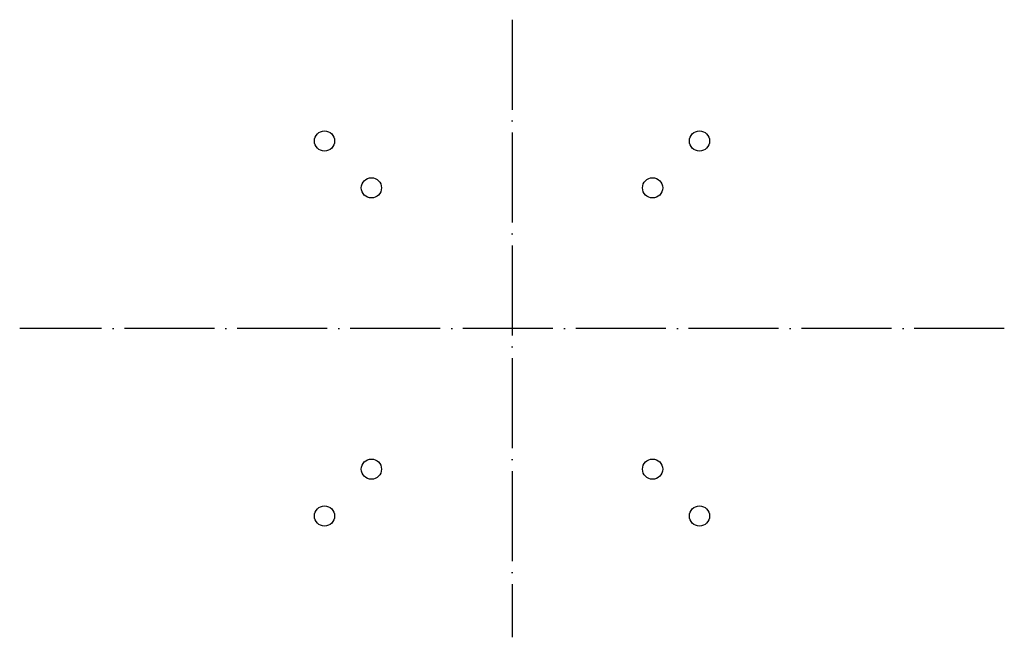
# Model space of a CAD drawing. Header units: millimetres. Extents: x -131 to 131, y -82 to 82.
import ezdxf

# ---------------------------------------------------------------- set-up
doc = ezdxf.new("R2010")
doc.units = ezdxf.units.MM
doc.linetypes.add('ACAD_ISO04W100', pattern=[30, 24, -3, 0, -3])
doc.layers.add('CENTER', color=1, linetype='ACAD_ISO04W100')
doc.layers.add('後蓋', color=30, linetype='Continuous')

msp = doc.modelspace()

# ---------------------------------------------------------------- linework, layer by layer
at = {"layer": 'CENTER'}
for p, q in [((0, 82.35), (0, -82.35)), ((131.31, 0), (-131.31, 0))]:
    msp.add_line(p, q, dxfattribs=at)
at = {"layer": '後蓋'}
for centre in [(-50, 50), (50, 50), (-37.5, 37.5), (37.5, 37.5), (-37.5, -37.5), (37.5, -37.5), (-50, -50), (50, -50)]:
    msp.add_circle(centre, 2.69, dxfattribs=at)

doc.saveas('drawing.dxf')
